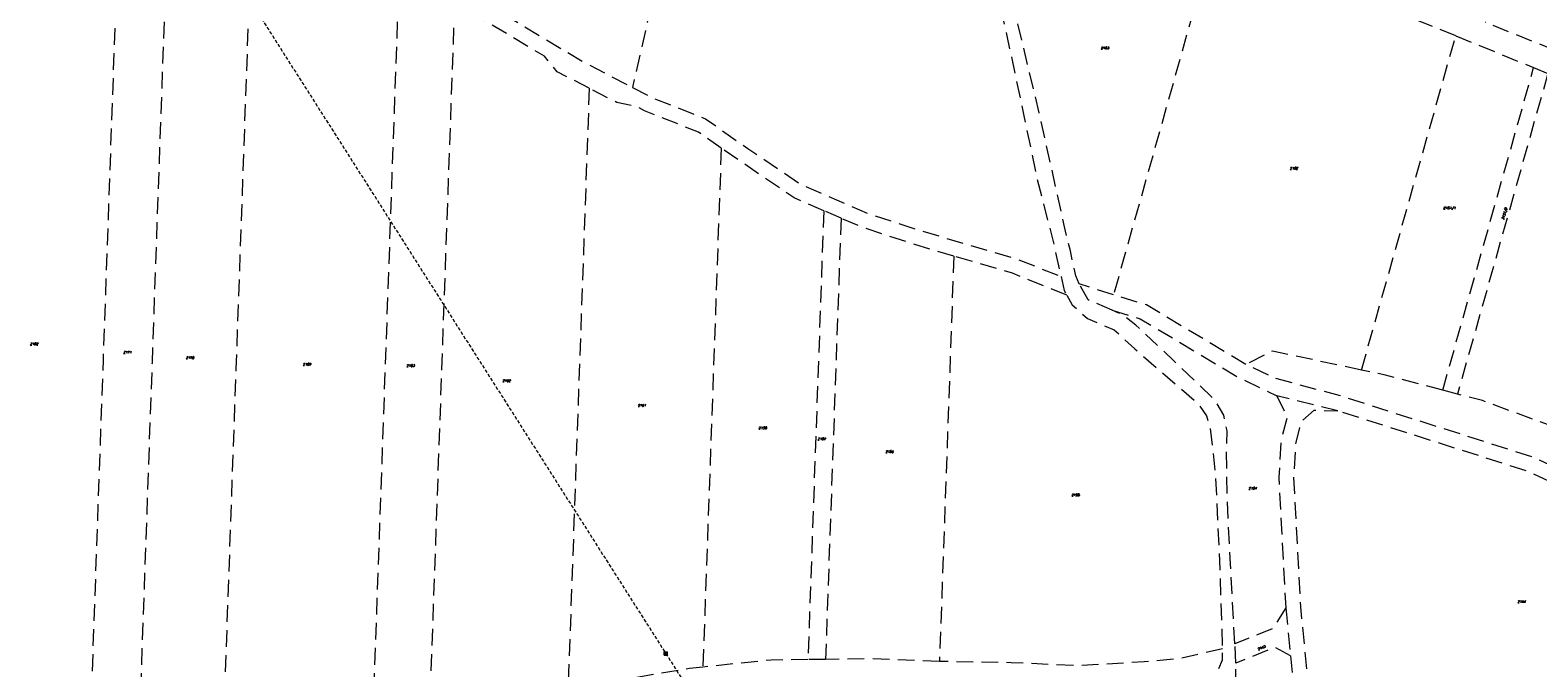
# Model space of a CAD drawing. Header units: metres. Extents: x -626722 to -621116, y -1178216 to -1174550.
# Tile 31 of 86: x -624819 to -624368, y -1176675 to -1176484. Entities that reach past the tile are written whole.
import ezdxf
from ezdxf.enums import TextEntityAlignment as Align

# ---------------------------------------------------------------- set-up
doc = ezdxf.new("R2010")
doc.units = ezdxf.units.M
doc.header["$MEASUREMENT"] = 0
doc.linetypes.add('DASHEDX2', pattern=[1.5, 1, -0.5])
doc.layers.add('8_kat_KN_Elektřina', color=172, linetype='DASHEDX2')
doc.layers.add('8_kat_KN_Hranice parcel', color=200, linetype='DASHEDX2', lineweight=25)
doc.layers.add('8_kat_KN_Čísla parcel', color=200, linetype='Continuous', lineweight=25)
doc.styles.add('Style-ITALICS', font='ITALICS.shx')

# ---------------------------------------------------------------- blocks, each defined once
blk = doc.blocks.new('6.02')
at = {"layer": '8_kat_KN_Elektřina', "color": 7, "linetype": 'Continuous', "lineweight": 13}
for p, q in [((-0.5, 0.5), (0.5, 0.5)), ((-0.5, -0.5), (-0.5, 0.5)), ((-0.5, 0.3), (0.5, 0.3)), ((-0.5, 0.1), (0.5, 0.1)), ((-0.3, -0.5), (-0.3, 0.5)), ((-0.1, -0.5), (-0.1, 0.5)), ((0.1, -0.5), (0.1, 0.5)), ((0.3, -0.5), (0.3, 0.5)), ((0.5, -0.5), (0.5, 0.5)), ((-0.5, -0.1), (0.5, -0.1)), ((-0.5, -0.3), (0.5, -0.3)), ((-0.5, -0.5), (0.5, -0.5))]:
    blk.add_line(p, q, dxfattribs=at)

msp = doc.modelspace()

# ---------------------------------------------------------------- linework, layer by layer
at = {"layer": '8_kat_KN_Elektřina', "lineweight": 13}
for p, q in [((-624772.63, -1176445.37), (-624629.23, -1176670.73)), ((-624629.23, -1176670.73), (-624429.65, -1176984.36))]:
    msp.add_line(p, q, dxfattribs=at)
at = {"layer": '8_kat_KN_Hranice parcel', "lineweight": 13, "ltscale": 5}
for p, q in [((-624615.44, -1176396.6), (-624639.15, -1176501.4)), ((-624465.3, -1176456.87), (-624495.32, -1176563.46)), ((-624392.98, -1176485.92), (-624465.3, -1176456.87)), ((-624349.3, -1176495.88), (-624384.15, -1176481.91)), ((-624421.15, -1176585.94), (-624392.98, -1176485.92)), ((-624392.98, -1176485.92), (-624369.67, -1176495.43)), ((-624396.87, -1176591.99), (-624369.67, -1176495.43)), ((-624365.41, -1176497.17), (-624392.45, -1176593.15)), ((-624369.67, -1176495.43), (-624365.41, -1176497.17)), ((-624652.1, -1176501.6), (-624658.47, -1176682.47)), ((-624612.62, -1176519.56), (-624618.1, -1176674.84)), ((-624581.96, -1176538.27), (-624586.7, -1176672.61)), ((-624576.78, -1176540.51), (-624581.96, -1176538.27)), ((-624576.78, -1176540.51), (-624581.44, -1176672.54)), ((-624543.07, -1176551.84), (-624547.35, -1176673.15)), ((-624495.32, -1176563.46), (-624505.56, -1176560.18)), ((-624392.45, -1176593.15), (-624396.87, -1176591.99)), ((-624428.24, -1176598.16), (-624446.45, -1176593.65)), ((-624443.82, -1176657.15), (-624442.4, -1176671.45)), ((-624581.44, -1176672.54), (-624586.7, -1176672.61))]:
    msp.add_line(p, q, dxfattribs=at)
at = {"layer": '8_kat_KN_Hranice parcel', "lineweight": 13, "ltscale": 5, "flags": 128}
for points in [[(-624540.93, -1176426.45), (-624538.63, -1176436.63), (-624531.19, -1176468.31), (-624527.21, -1176485.9), (-624522.13, -1176509.84), (-624518.24, -1176528.35), (-624513.66, -1176546.32), (-624511.01, -1176557.99)], [(-624505.56, -1176560.18), (-624506.58, -1176557.74), (-624508.22, -1176550.3), (-624509.94, -1176543.12), (-624517.53, -1176508.95), (-624525.57, -1176475.48), (-624532.36, -1176444.36), (-624535.66, -1176428.61)], [(-624792.13, -1176431.17), (-624797.48, -1176582.75), (-624802.82, -1176734.33)], [(-624777.66, -1176436.78), (-624782.85, -1176583.84), (-624788.03, -1176730.89)], [(-624752.85, -1176446.4), (-624757.76, -1176585.57), (-624762.67, -1176724.74)], [(-624708.97, -1176466.75), (-624713.13, -1176584.75), (-624717.29, -1176702.75)], [(-624684.19, -1176475.54), (-624654.02, -1176493.62), (-624639.15, -1176501.4)], [(-624692.39, -1176476.05), (-624696.26, -1176585.71), (-624700.13, -1176695.37)], [(-624652.1, -1176501.6), (-624661.64, -1176496.66), (-624665.48, -1176492.05), (-624692.39, -1176476.05)], [(-624612.62, -1176519.56), (-624619.44, -1176514.76), (-624635.57, -1176508.35), (-624638, -1176507.08), (-624643.88, -1176505.86), (-624652.1, -1176501.6)], [(-624639.15, -1176501.4), (-624633.69, -1176504.26), (-624617.28, -1176510.78), (-624604.62, -1176519.69), (-624588.66, -1176530.47), (-624568.75, -1176539.07), (-624553.43, -1176544.1), (-624524.07, -1176552.75), (-624511.01, -1176557.99)], [(-624581.96, -1176538.27), (-624590.84, -1176534.44), (-624612.62, -1176519.56)], [(-624543.07, -1176551.84), (-624554.77, -1176548.4), (-624570.35, -1176543.28), (-624576.78, -1176540.51)], [(-624509.3, -1176563.53), (-624525.55, -1176557), (-624543.07, -1176551.84)], [(-624511.01, -1176557.99), (-624510.07, -1176562.15), (-624509.3, -1176563.53)], [(-624495.73, -1176568.04), (-624502.93, -1176564.96), (-624505.56, -1176560.18)], [(-624509.3, -1176563.53), (-624507.69, -1176566.4), (-624503.12, -1176570.54), (-624495.13, -1176573.88), (-624488.95, -1176579.6), (-624470.05, -1176596), (-624467.5, -1176599.62), (-624466.4, -1176603.35), (-624464.87, -1176616.75), (-624463.64, -1176642.93), (-624462.74, -1176669.36)], [(-624455.73, -1176584.24), (-624485.49, -1176566.46), (-624495.32, -1176563.46)], [(-624459.03, -1176667.87), (-624460.34, -1176643.99), (-624461.31, -1176624.36), (-624461.54, -1176610.43), (-624461.32, -1176604.18), (-624462.33, -1176599.44), (-624464.87, -1176595.01), (-624477.27, -1176583.21), (-624488.61, -1176572.48), (-624492.46, -1176569.44), (-624495.73, -1176568.04)], [(-624495.73, -1176568.04), (-624487.32, -1176570.6), (-624457.86, -1176588.21), (-624446.45, -1176593.65)], [(-624421.15, -1176585.94), (-624447.79, -1176580.29), (-624455.73, -1176584.24)], [(-624269.22, -1176660.93), (-624284.49, -1176655.28), (-624295.51, -1176649.85), (-624316.56, -1176637.5), (-624327.8, -1176632.99), (-624337.73, -1176628), (-624347.48, -1176622.66), (-624369.54, -1176612.14), (-624427.46, -1176593.68), (-624446.95, -1176588.43), (-624455.73, -1176584.24)], [(-624396.87, -1176591.99), (-624414.32, -1176587.39), (-624421.15, -1176585.94)], [(-624446.45, -1176593.65), (-624443.39, -1176600.07), (-624445.18, -1176606.94), (-624445.9, -1176618.07), (-624443.82, -1176657.15)], [(-624308.65, -1176628.48), (-624342.82, -1176611.15), (-624359.83, -1176604.34), (-624385.01, -1176595.11), (-624392.45, -1176593.15)], [(-624435.5, -1176697.77), (-624435.66, -1176693.47), (-624439.33, -1176656.73), (-624441.39, -1176618.1), (-624440.72, -1176607.67), (-624439.06, -1176601.3), (-624435.34, -1176597.98), (-624428.24, -1176598.16)], [(-624270.87, -1176665.12), (-624286.06, -1176659.5), (-624297.6, -1176653.84), (-624318.55, -1176641.55), (-624329.65, -1176637.1), (-624339.82, -1176631.98), (-624349.64, -1176626.61), (-624371.19, -1176616.34), (-624428.24, -1176598.16)], [(-624443.82, -1176657.15), (-624447.79, -1176663.36), (-624459.03, -1176667.87)], [(-624462.74, -1176669.36), (-624475.61, -1176672.35), (-624486.1, -1176673.25), (-624505.38, -1176674.45), (-624525.9, -1176673.53), (-624547.35, -1176673.15)], [(-624463.83, -1176675.31), (-624462.71, -1176672.64), (-624462.74, -1176669.36)], [(-624458.73, -1176673.68), (-624458.78, -1176671.18), (-624459.03, -1176667.87)], [(-624442.4, -1176671.45), (-624447.01, -1176668.97), (-624458.73, -1176673.68)], [(-624586.7, -1176672.61), (-624597.72, -1176672.74), (-624618.1, -1176674.84)], [(-624547.35, -1176673.15), (-624567.46, -1176672.37), (-624581.44, -1176672.54)], [(-624442.4, -1176671.45), (-624440.15, -1176693.78), (-624439.75, -1176704.33), (-624441.97, -1176713.07), (-624446.81, -1176716.3), (-624466.09, -1176724.59), (-624467.33, -1176724.43)], [(-624467.33, -1176724.43), (-624464.86, -1176709.87), (-624461.27, -1176698.26), (-624458.55, -1176683.15), (-624458.73, -1176673.68)], [(-624618.1, -1176674.84), (-624622.15, -1176675.26), (-624644.18, -1176679.03), (-624658.47, -1176682.47)]]:
    msp.add_lwpolyline(points, dxfattribs=at)

# ---------------------------------------------------------------- block references
at = {"layer": '8_kat_KN_Elektřina', "lineweight": 13}
msp.add_blockref('6.02', (-624629.23, -1176670.73), dxfattribs=at)

# ---------------------------------------------------------------- texts
at = {"layer": '8_kat_KN_Čísla parcel', "lineweight": 0, "style": 'Style-ITALICS'}
for s, p in [('2153', (-624499.09, -1176489.91)), ('2152', (-624442.56, -1176525.89)), ('2182', (-624819.33, -1176578.48)), ('2171', (-624791.43, -1176580.95)), ('2170', (-624772.7, -1176582.62)), ('2169', (-624737.72, -1176584.57)), ('2163', (-624706.75, -1176584.97)), ('2162', (-624678.04, -1176589.5)), ('2161', (-624637.59, -1176596.88)), ('2158', (-624601.45, -1176603.64)), ('2157', (-624583.8, -1176606.89)), ('2156', (-624563.52, -1176610.76)), ('2155', (-624507.87, -1176623.68)), ('2154', (-624454.92, -1176621.66)), ('2144', (-624374.53, -1176655.65))]:
    msp.add_text(s, height=0.7, dxfattribs=at).set_placement(p)
msp.add_text('2151/1', height=0.7, dxfattribs=at).set_placement((-624394.836, -1176537.81), align=Align.CENTER)
msp.add_text('2151/2', height=0.7, rotation=73, dxfattribs=at).set_placement((-624378.044, -1176539.217), align=Align.CENTER)
msp.add_text('2143', height=0.7, rotation=22, dxfattribs=at).set_placement((-624452.071, -1176669.858))

doc.saveas('drawing.dxf')
